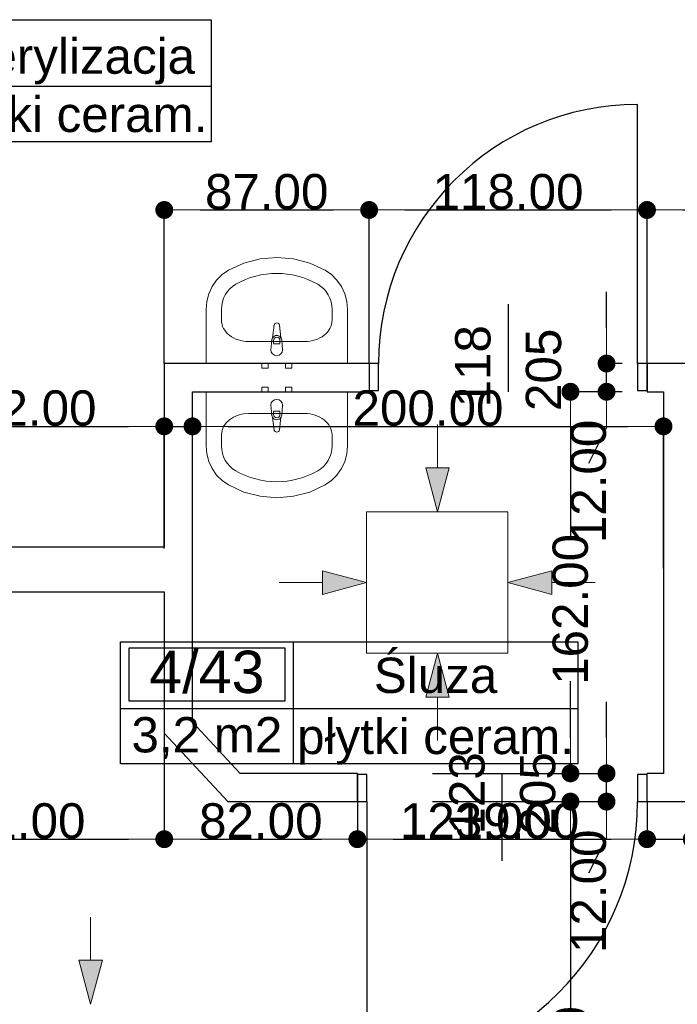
# Model space of a CAD drawing. Header units: millimetres. Extents: x -175445 to -20415, y -559200 to 231527.
# Tile 90 of 256: x -116432 to -113639, y -177681 to -173501. Entities that reach past the tile are written whole.
import ezdxf
from ezdxf.enums import TextEntityAlignment as Align

# ---------------------------------------------------------------- set-up
doc = ezdxf.new("R2010")
doc.units = ezdxf.units.MM
doc.header["$MEASUREMENT"] = 0
for name, color, linetype in [('Drzwi', 7, 'Continuous'), ('Linia', 7, 'Continuous'), ('Obiekt', 7, 'Continuous'), ('Strefa', 7, 'Continuous'), ('Wymiary', 63, 'Continuous'), ('Ściana', 7, 'Continuous')]:
    doc.layers.add(name, color=color, linetype=linetype)
doc.styles.add('Arial', font='txt')
doc.dimstyles.new('GENERATED_STYLE__1', dxfattribs={"dimtxt": 150, "dimasz": 152, "dimexe": 0.18, "dimexo": 0, "dimgap": 0.09, "dimtad": 1, "dimtih": 1, "dimtoh": 1, "dimlfac": 0.1, "dimzin": 0, "dimdsep": 46, "dimtxsty": 'Arial', "dimblk": 'ARROWHEAD_11', "dimblk1": 'ARROWHEAD_11', "dimblk2": 'ARROWHEAD_11', "dimcen": 0.09, "dimclrd": 114, "dimclre": 114, "dimclrt": 114, "dimazin": 0, "dimtfac": 1, "dimtdec": 4, "dimtmove": 0, "dimatfit": 3, "dimfxl": 1, "dimtolj": 1, "dimtzin": 0, "dimarcsym": 0})
doc.dimstyles.new('GENERATED_STYLE__2', dxfattribs={"dimtxt": 150, "dimasz": 152, "dimexe": 0.18, "dimexo": 0, "dimgap": 0.09, "dimtad": 1, "dimlfac": 0.1, "dimzin": 0, "dimdsep": 46, "dimtxsty": 'Arial', "dimblk": 'ARROWHEAD_11', "dimblk1": 'ARROWHEAD_11', "dimblk2": 'ARROWHEAD_11', "dimcen": 0.09, "dimclrd": 114, "dimclre": 114, "dimclrt": 114, "dimazin": 0, "dimtfac": 1, "dimtdec": 4, "dimtmove": 0, "dimatfit": 3, "dimfxl": 1, "dimtolj": 1, "dimtzin": 0, "dimarcsym": 0})

# ---------------------------------------------------------------- blocks, each defined once
blk = doc.blocks.new('Sterylizacja_4_41_41', base_point=(-116826.9, 21586.1))
at = {"layer": 'Strefa'}
for p, q in [((-117605.9, 21869), (-115618.7, 21869)), ((-117605.9, 21350.4), (-117605.9, 21869)), ((-116826.9, 21869), (-116826.9, 21350.4)), ((-115618.7, 21869), (-115618.7, 21350.4)), ((-117567, 21843.1), (-116865.8, 21843.1)), ((-117567, 21616.8), (-117567, 21843.1)), ((-116865.8, 21843.1), (-116865.8, 21616.8)), ((-116865.8, 21616.8), (-117567, 21616.8)), ((-117605.9, 21586.1), (-115618.7, 21586.1)), ((-115618.7, 21350.4), (-117605.9, 21350.4))]:
    blk.add_line(p, q, dxfattribs=at)
at = {"layer": 'Strefa', "style": 'Arial'}
for tag, height, p in [('ROOM_NUMBER', 180, (-117216.4, 21741.1)), ('ROOM_NAME', 150, (-116222.8, 21714.5)), ('ROOM_CALC_AREA', 150, (-117216.4, 21474.1)), ('floor_f', 150, (-116222.8, 21467))]:
    blk.add_attdef(tag, text='', height=height, dxfattribs=at).set_placement(p, align=Align.MIDDLE_CENTER)
blk = doc.blocks.new('Śluza_4_43_43', base_point=(-115270, 18945.3))
at = {"layer": 'Strefa'}
for p, q in [((-116004, 19228.1), (-114061.8, 19228.1)), ((-116004, 18709.6), (-116004, 19228.1)), ((-115967.3, 19202.2), (-115306.7, 19202.2)), ((-115967.3, 18975.9), (-115967.3, 19202.2)), ((-115306.7, 19202.2), (-115306.7, 18975.9)), ((-115270, 19228.1), (-115270, 18709.6)), ((-114061.8, 19228.1), (-114061.8, 18709.6)), ((-116004, 18945.3), (-114061.8, 18945.3)), ((-115306.7, 18975.9), (-115967.3, 18975.9)), ((-114061.8, 18709.6), (-116004, 18709.6))]:
    blk.add_line(p, q, dxfattribs=at)
at = {"layer": 'Strefa', "style": 'Arial'}
for tag, height, p in [('ROOM_NUMBER', 180, (-115637, 19100.2)), ('ROOM_NAME', 150, (-114665.9, 19085.6)), ('ROOM_CALC_AREA', 150, (-115637, 18833.2)), ('floor_f', 150, (-114665.9, 18826.2))]:
    blk.add_attdef(tag, text='', height=height, dxfattribs=at).set_placement(p, align=Align.MIDDLE_CENTER)
blk = doc.blocks.new('ARROWHEAD_11')
at = {"color": 0, "linetype": 'Continuous', "lineweight": 0}
blk.add_line((0, 0), (-1, 0), dxfattribs=at)
at = {"color": 0, "linetype": 'Continuous', "lineweight": 0, "const_width": 0.25, "flags": 128}
blk.add_lwpolyline([(-0.125, 0, 1), (0.125, 0, 1)], format="xyb", close=True, dxfattribs=at)
blk = doc.blocks.new('*D1527')
at = {"layer": 'Defpoints', "color": 0}
for p in [(-117128, -175930.6), (-115818, -175930.6), (-115818, -176980.2)]:
    blk.add_point(p, dxfattribs=at)
at = {"layer": 'Wymiary', "color": 114, "lineweight": -2}
for p, q in [((-117128, -175930.6), (-117128, -176980.4)), ((-115818, -175930.6), (-115818, -176980.4)), ((-116976, -176980.2), (-115970, -176980.2))]:
    blk.add_line(p, q, dxfattribs=at)
at = {"layer": 'Wymiary', "color": 114, "lineweight": -2, "xscale": 152, "yscale": 152, "zscale": 152, "rotation": 180}
blk.add_blockref('ARROWHEAD_11', (-117128, -176980.2), dxfattribs=at)
at = {"layer": 'Wymiary', "color": 114, "lineweight": -2, "xscale": 152, "yscale": 152, "zscale": 152}
blk.add_blockref('ARROWHEAD_11', (-115818, -176980.2), dxfattribs=at)
at = {"layer": 'Wymiary', "color": 114, "lineweight": 13, "insert": (-116473, -176903.5), "char_height": 150, "attachment_point": 5, "style": 'Arial'}
blk.add_mtext('\\A1;131.00', dxfattribs=at)
blk = doc.blocks.new('*D1528')
at = {"layer": 'Defpoints', "color": 0}
for p in [(-115818, -175930.6), (-114998, -176820.6), (-114998, -176980.2)]:
    blk.add_point(p, dxfattribs=at)
at = {"layer": 'Wymiary', "color": 114, "lineweight": -2}
for p, q in [((-115818, -175930.6), (-115818, -176980.4)), ((-114998, -176820.6), (-114998, -176980.4)), ((-115666, -176980.2), (-115150, -176980.2))]:
    blk.add_line(p, q, dxfattribs=at)
at = {"layer": 'Wymiary', "color": 114, "lineweight": -2, "xscale": 152, "yscale": 152, "zscale": 152, "rotation": 180}
blk.add_blockref('ARROWHEAD_11', (-115818, -176980.2), dxfattribs=at)
at = {"layer": 'Wymiary', "color": 114, "lineweight": -2, "xscale": 152, "yscale": 152, "zscale": 152}
blk.add_blockref('ARROWHEAD_11', (-114998, -176980.2), dxfattribs=at)
at = {"layer": 'Wymiary', "color": 114, "lineweight": 13, "insert": (-115408, -176903.6), "char_height": 150, "attachment_point": 5, "style": 'Arial'}
blk.add_mtext('\\A1;82.00', dxfattribs=at)
blk = doc.blocks.new('*D1529')
at = {"layer": 'Defpoints', "color": 0}
for p in [(-114998, -176820.6), (-113768, -176820.6), (-113768, -176980.2)]:
    blk.add_point(p, dxfattribs=at)
at = {"layer": 'Wymiary', "color": 114, "lineweight": -2}
for p, q in [((-114998, -176820.6), (-114998, -176980.4)), ((-113768, -176820.6), (-113768, -176980.4)), ((-114846, -176980.2), (-113920, -176980.2))]:
    blk.add_line(p, q, dxfattribs=at)
at = {"layer": 'Wymiary', "color": 114, "lineweight": -2, "xscale": 152, "yscale": 152, "zscale": 152, "rotation": 180}
blk.add_blockref('ARROWHEAD_11', (-114998, -176980.2), dxfattribs=at)
at = {"layer": 'Wymiary', "color": 114, "lineweight": -2, "xscale": 152, "yscale": 152, "zscale": 152}
blk.add_blockref('ARROWHEAD_11', (-113768, -176980.2), dxfattribs=at)
at = {"layer": 'Wymiary', "color": 114, "lineweight": 13, "insert": (-114496.8, -176903.5), "char_height": 150, "attachment_point": 5, "style": 'Arial'}
blk.add_mtext('\\A1;123.00', dxfattribs=at)
blk = doc.blocks.new('*D1530')
at = {"layer": 'Defpoints', "color": 0}
for p in [(-113578, -176680.6), (-113768, -176820.6), (-113578, -176980.2)]:
    blk.add_point(p, dxfattribs=at)
at = {"layer": 'Wymiary', "color": 114, "lineweight": -2}
for p, q in [((-113578, -176680.6), (-113578, -176980.4)), ((-113768, -176820.6), (-113768, -176980.4)), ((-114563.7, -176980.2), (-114072, -176980.2)), ((-114072, -176980.2), (-113920, -176980.2)), ((-113768, -176980.2), (-113578, -176980.2)), ((-113426, -176980.2), (-113274, -176980.2))]:
    blk.add_line(p, q, dxfattribs=at)
at = {"layer": 'Wymiary', "color": 114, "lineweight": -2, "xscale": 152, "yscale": 152, "zscale": 152}
blk.add_blockref('ARROWHEAD_11', (-113768, -176980.2), dxfattribs=at)
at = {"layer": 'Wymiary', "color": 114, "lineweight": -2, "xscale": 152, "yscale": 152, "zscale": 152, "rotation": 180}
blk.add_blockref('ARROWHEAD_11', (-113578, -176980.2), dxfattribs=at)
at = {"layer": 'Wymiary', "color": 114, "lineweight": 13, "insert": (-114317.9, -176903.6), "char_height": 150, "attachment_point": 5, "style": 'Arial'}
blk.add_mtext('\\A1;19.00', dxfattribs=at)
blk = doc.blocks.new('*D1535')
at = {"layer": 'Defpoints', "color": 0}
for p in [(-114948, -174308.8), (-115818, -174960.6), (-114948, -174960.6)]:
    blk.add_point(p, dxfattribs=at)
at = {"layer": 'Wymiary', "color": 114, "lineweight": -2}
for p, q in [((-115818, -174960.6), (-115818, -174308.7)), ((-115666, -174308.8), (-115100, -174308.8)), ((-114948, -174960.6), (-114948, -174308.7))]:
    blk.add_line(p, q, dxfattribs=at)
at = {"layer": 'Wymiary', "color": 114, "lineweight": -2, "xscale": 152, "yscale": 152, "zscale": 152, "rotation": 180}
blk.add_blockref('ARROWHEAD_11', (-115818, -174308.8), dxfattribs=at)
at = {"layer": 'Wymiary', "color": 114, "lineweight": -2, "xscale": 152, "yscale": 152, "zscale": 152}
blk.add_blockref('ARROWHEAD_11', (-114948, -174308.8), dxfattribs=at)
at = {"layer": 'Wymiary', "color": 114, "lineweight": 13, "insert": (-115383, -174232.2), "char_height": 150, "attachment_point": 5, "style": 'Arial'}
blk.add_mtext('\\A1;87.00', dxfattribs=at)
blk = doc.blocks.new('*D1536')
at = {"layer": 'Defpoints', "color": 0}
for p in [(-113768, -174308.8), (-114948, -174960.6), (-113768, -174960.6)]:
    blk.add_point(p, dxfattribs=at)
at = {"layer": 'Wymiary', "color": 114, "lineweight": -2}
for p, q in [((-114948, -174960.6), (-114948, -174308.7)), ((-114796, -174308.8), (-113920, -174308.8)), ((-113768, -174960.6), (-113768, -174308.7))]:
    blk.add_line(p, q, dxfattribs=at)
at = {"layer": 'Wymiary', "color": 114, "lineweight": -2, "xscale": 152, "yscale": 152, "zscale": 152, "rotation": 180}
blk.add_blockref('ARROWHEAD_11', (-114948, -174308.8), dxfattribs=at)
at = {"layer": 'Wymiary', "color": 114, "lineweight": -2, "xscale": 152, "yscale": 152, "zscale": 152}
blk.add_blockref('ARROWHEAD_11', (-113768, -174308.8), dxfattribs=at)
at = {"layer": 'Wymiary', "color": 114, "lineweight": 13, "insert": (-114358, -174232.2), "char_height": 150, "attachment_point": 5, "style": 'Arial'}
blk.add_mtext('\\A1;118.00', dxfattribs=at)
blk = doc.blocks.new('*D1537')
at = {"layer": 'Defpoints', "color": 0}
for p in [(-111928, -174308.8), (-113768, -174960.6), (-111928, -174960.6)]:
    blk.add_point(p, dxfattribs=at)
at = {"layer": 'Wymiary', "color": 114, "lineweight": -2}
for p, q in [((-113768, -174960.6), (-113768, -174308.7)), ((-113616, -174308.8), (-112080, -174308.8)), ((-111928, -174960.6), (-111928, -174308.7))]:
    blk.add_line(p, q, dxfattribs=at)
at = {"layer": 'Wymiary', "color": 114, "lineweight": -2, "xscale": 152, "yscale": 152, "zscale": 152, "rotation": 180}
blk.add_blockref('ARROWHEAD_11', (-113768, -174308.8), dxfattribs=at)
at = {"layer": 'Wymiary', "color": 114, "lineweight": -2, "xscale": 152, "yscale": 152, "zscale": 152}
blk.add_blockref('ARROWHEAD_11', (-111928, -174308.8), dxfattribs=at)
at = {"layer": 'Wymiary', "color": 114, "lineweight": 13, "insert": (-112848, -174232.2), "char_height": 150, "attachment_point": 5, "style": 'Arial'}
blk.add_mtext('\\A1;184.00', dxfattribs=at)
blk = doc.blocks.new('*D1539')
at = {"layer": 'Defpoints', "color": 0}
for p in [(-118188, -174860.6), (-115818, -175227.4), (-115818, -175745.6)]:
    blk.add_point(p, dxfattribs=at)
at = {"layer": 'Wymiary', "color": 114, "lineweight": -2}
for p, q in [((-118188, -174860.6), (-118188, -175227.6)), ((-118036, -175227.4), (-115970, -175227.4)), ((-115818, -175745.6), (-115818, -175227.2))]:
    blk.add_line(p, q, dxfattribs=at)
at = {"layer": 'Wymiary', "color": 114, "lineweight": -2, "xscale": 152, "yscale": 152, "zscale": 152, "rotation": 180}
blk.add_blockref('ARROWHEAD_11', (-118188, -175227.4), dxfattribs=at)
at = {"layer": 'Wymiary', "color": 114, "lineweight": -2, "xscale": 152, "yscale": 152, "zscale": 152}
blk.add_blockref('ARROWHEAD_11', (-115818, -175227.4), dxfattribs=at)
at = {"layer": 'Wymiary', "color": 114, "lineweight": 13, "insert": (-117116.8, -175150.7), "char_height": 150, "attachment_point": 5, "style": 'Arial'}
blk.add_mtext('\\A1;237.00', dxfattribs=at)
blk = doc.blocks.new('*D1540')
at = {"layer": 'Defpoints', "color": 0}
for p in [(-115698, -175227.4), (-115818, -175745.6), (-115698, -175745.6)]:
    blk.add_point(p, dxfattribs=at)
at = {"layer": 'Wymiary', "color": 114, "lineweight": -2}
for p, q in [((-116613.7, -175227.4), (-116122, -175227.4)), ((-116122, -175227.4), (-115970, -175227.4)), ((-115818, -175745.6), (-115818, -175227.2)), ((-115818, -175227.4), (-115698, -175227.4)), ((-115698, -175745.6), (-115698, -175227.2)), ((-115546, -175227.4), (-115394, -175227.4))]:
    blk.add_line(p, q, dxfattribs=at)
at = {"layer": 'Wymiary', "color": 114, "lineweight": -2, "xscale": 152, "yscale": 152, "zscale": 152}
blk.add_blockref('ARROWHEAD_11', (-115818, -175227.4), dxfattribs=at)
at = {"layer": 'Wymiary', "color": 114, "lineweight": -2, "xscale": 152, "yscale": 152, "zscale": 152, "rotation": 180}
blk.add_blockref('ARROWHEAD_11', (-115698, -175227.4), dxfattribs=at)
at = {"layer": 'Wymiary', "color": 114, "lineweight": 13, "insert": (-116367.9, -175150.7), "char_height": 150, "attachment_point": 5, "style": 'Arial'}
blk.add_mtext('\\A1;12.00', dxfattribs=at)
blk = doc.blocks.new('*D1541')
at = {"layer": 'Defpoints', "color": 0}
for p in [(-113698, -175227.4), (-115698, -175745.6), (-113698, -175830.6)]:
    blk.add_point(p, dxfattribs=at)
at = {"layer": 'Wymiary', "color": 114, "lineweight": -2}
for p, q in [((-115698, -175745.6), (-115698, -175227.2)), ((-115546, -175227.4), (-113850, -175227.4)), ((-113698, -175830.6), (-113698, -175227.2))]:
    blk.add_line(p, q, dxfattribs=at)
at = {"layer": 'Wymiary', "color": 114, "lineweight": -2, "xscale": 152, "yscale": 152, "zscale": 152, "rotation": 180}
blk.add_blockref('ARROWHEAD_11', (-115698, -175227.4), dxfattribs=at)
at = {"layer": 'Wymiary', "color": 114, "lineweight": -2, "xscale": 152, "yscale": 152, "zscale": 152}
blk.add_blockref('ARROWHEAD_11', (-113698, -175227.4), dxfattribs=at)
at = {"layer": 'Wymiary', "color": 114, "lineweight": 13, "insert": (-114698, -175150.7), "char_height": 150, "attachment_point": 5, "style": 'Arial'}
blk.add_mtext('\\A1;200.00', dxfattribs=at)
blk = doc.blocks.new('*D1678')
at = {"layer": 'Defpoints', "color": 0}
for p in [(-114678.9, -176820.6), (-114093.1, -176820.6), (-115268, -178970.6)]:
    blk.add_point(p, dxfattribs=at)
at = {"layer": 'Wymiary', "color": 114, "lineweight": -2}
for p, q in [((-114678.9, -176820.6), (-114092.9, -176820.6)), ((-114093.1, -176972.6), (-114093.1, -177697)), ((-114093.1, -178818.6), (-114093.1, -178321.9)), ((-115268, -178970.6), (-114092.9, -178970.6))]:
    blk.add_line(p, q, dxfattribs=at)
at = {"layer": 'Wymiary', "color": 114, "lineweight": -2, "xscale": 152, "yscale": 152, "zscale": 152}
for p, rotation in [((-114093.1, -176820.6), 90), ((-114093.1, -178970.6), 270)]:
    blk.add_blockref('ARROWHEAD_11', p, dxfattribs=dict(at, rotation=rotation))
at = {"layer": 'Wymiary', "color": 114, "lineweight": 13, "insert": (-114093.1, -178009.5), "char_height": 150, "attachment_point": 5, "rotation": 90, "style": 'Arial'}
blk.add_mtext('\\A1;215.00', dxfattribs=at)
blk = doc.blocks.new('*D1679')
at = {"layer": 'Defpoints', "color": 0}
for p in [(-114678.9, -176700.6), (-113939.8, -176700.6), (-114678.9, -176820.6)]:
    blk.add_point(p, dxfattribs=at)
at = {"layer": 'Wymiary', "color": 114, "lineweight": -2}
for p, q in [((-113939.8, -176548.6), (-113939.8, -176396.6)), ((-114678.9, -176700.6), (-113939.6, -176700.6)), ((-113939.8, -176820.6), (-113939.8, -176700.6)), ((-114678.9, -176820.6), (-113939.6, -176820.6)), ((-113939.8, -176972.6), (-114016.4, -177124.6))]:
    blk.add_line(p, q, dxfattribs=at)
at = {"layer": 'Wymiary', "color": 114, "lineweight": -2, "xscale": 152, "yscale": 152, "zscale": 152}
for p, rotation in [((-113939.8, -176700.6), 270), ((-113939.8, -176820.6), 90)]:
    blk.add_blockref('ARROWHEAD_11', p, dxfattribs=dict(at, rotation=rotation))
at = {"layer": 'Wymiary', "color": 114, "lineweight": 13, "insert": (-114016.4, -177201.3), "char_height": 150, "attachment_point": 5, "rotation": 90, "style": 'Arial'}
blk.add_mtext('\\A1;12.00', dxfattribs=at)
blk = doc.blocks.new('*D1680')
at = {"layer": 'Defpoints', "color": 0}
for p in [(-114093.1, -175080.6), (-113873, -175080.6), (-114678.9, -176700.6)]:
    blk.add_point(p, dxfattribs=at)
at = {"layer": 'Wymiary', "color": 114, "lineweight": -2}
for p, q in [((-113873, -175080.6), (-114093.3, -175080.6)), ((-114093.1, -175232.6), (-114093.1, -175700.3)), ((-114093.1, -176548.6), (-114093.1, -176308.6)), ((-114678.9, -176700.6), (-114092.9, -176700.6))]:
    blk.add_line(p, q, dxfattribs=at)
at = {"layer": 'Wymiary', "color": 114, "lineweight": -2, "xscale": 152, "yscale": 152, "zscale": 152}
for p, rotation in [((-114093.1, -175080.6), 90), ((-114093.1, -176700.6), 270)]:
    blk.add_blockref('ARROWHEAD_11', p, dxfattribs=dict(at, rotation=rotation))
at = {"layer": 'Wymiary', "color": 114, "lineweight": 13, "insert": (-114093.1, -176004.5), "char_height": 150, "attachment_point": 5, "rotation": 90, "style": 'Arial'}
blk.add_mtext('\\A1;162.00', dxfattribs=at)
blk = doc.blocks.new('*D1681')
at = {"layer": 'Defpoints', "color": 0}
for p in [(-113939.8, -174960.6), (-113873, -174960.6), (-113873, -175080.6)]:
    blk.add_point(p, dxfattribs=at)
at = {"layer": 'Wymiary', "color": 114, "lineweight": -2}
for p, q in [((-113939.8, -174808.6), (-113939.8, -174656.6)), ((-113873, -174960.6), (-113940, -174960.6)), ((-113939.8, -175080.6), (-113939.8, -174960.6)), ((-113873, -175080.6), (-113940, -175080.6)), ((-113939.8, -175232.6), (-114016.4, -175384.6))]:
    blk.add_line(p, q, dxfattribs=at)
at = {"layer": 'Wymiary', "color": 114, "lineweight": -2, "xscale": 152, "yscale": 152, "zscale": 152}
for p, rotation in [((-113939.8, -174960.6), 270), ((-113939.8, -175080.6), 90)]:
    blk.add_blockref('ARROWHEAD_11', p, dxfattribs=dict(at, rotation=rotation))
at = {"layer": 'Wymiary', "color": 114, "lineweight": 13, "insert": (-114016.4, -175461.3), "char_height": 150, "attachment_point": 5, "rotation": 90, "style": 'Arial'}
blk.add_mtext('\\A1;12.00', dxfattribs=at)
blk = doc.blocks.new('*D1735')
at = {"layer": 'Defpoints', "color": 0}
for p in [(-67558, -174460.7), (-67558, -180112.2), (-140258, -180730.6)]:
    blk.add_point(p, dxfattribs=at)
at = {"layer": 'Wymiary', "color": 114, "lineweight": -2}
for p, q in [((-67558, -174460.7), (-67558, -180112.4)), ((-140258, -180730.6), (-140258, -180112)), ((-140106, -180112.2), (-67710, -180112.2))]:
    blk.add_line(p, q, dxfattribs=at)
at = {"layer": 'Wymiary', "color": 114, "lineweight": -2, "xscale": 152, "yscale": 152, "zscale": 152, "rotation": 180}
blk.add_blockref('ARROWHEAD_11', (-140258, -180112.2), dxfattribs=at)
at = {"layer": 'Wymiary', "color": 114, "lineweight": -2, "xscale": 152, "yscale": 152, "zscale": 152}
blk.add_blockref('ARROWHEAD_11', (-67558, -180112.2), dxfattribs=at)
at = {"layer": 'Wymiary', "color": 114, "lineweight": 13, "insert": (-103908, -180035.5), "char_height": 150, "attachment_point": 5, "style": 'Arial'}
blk.add_mtext('\\A1;7270.01', dxfattribs=at)

msp = doc.modelspace()

# ---------------------------------------------------------------- hatches: boundary and pattern name
at = {"layer": 'Linia', "linetype": 'Continuous', "lineweight": 13}
for points in [[(-114658.1, -175590.636), (-114607.851, -175404.1), (-114707.851, -175403.967)], [(-114959.301, -175890.636), (-115145.903, -175840.636), (-115145.903, -175940.636)], [(-114358.501, -175890.636), (-114171.898, -175940.636), (-114171.898, -175840.636)], [(-114658.1, -176190.635), (-114707.851, -176377.305), (-114607.851, -176377.171)], [(-116131.112, -177680.945), (-116080.863, -177494.409), (-116180.863, -177494.276)]]:
    msp.add_hatch(color=256, dxfattribs=at).paths.add_polyline_path(points)

# ---------------------------------------------------------------- linework, layer by layer
at = {"layer": 'Drzwi'}
for p, q in [((-113808.019, -174960.636), (-113808.019, -173860.636)), ((-114908.019, -174960.636), (-114948.019, -174960.636)), ((-114948.019, -174960.636), (-114948.019, -175075.636)), ((-114948.019, -174960.636), (-114948.019, -175075.636)), ((-114908.019, -175075.636), (-114908.019, -174960.636)), ((-113768.019, -174960.636), (-113808.019, -174960.636)), ((-113808.019, -174960.636), (-113808.019, -175075.636)), ((-113768.019, -175075.636), (-113768.019, -174960.636)), ((-113768.019, -174960.636), (-113768.019, -175075.636)), ((-114948.019, -175075.636), (-114908.019, -175075.636)), ((-113808.019, -175075.636), (-113768.019, -175075.636)), ((-114958.019, -176705.636), (-114998.019, -176705.636)), ((-114998.019, -176705.636), (-114998.019, -176820.636)), ((-114998.019, -176820.636), (-114998.019, -176705.636)), ((-114958.019, -176820.636), (-114958.019, -176705.636)), ((-113768.019, -176705.636), (-113808.019, -176705.636)), ((-113808.019, -176705.636), (-113808.019, -176820.636)), ((-113768.019, -176820.636), (-113768.019, -176705.636)), ((-113768.019, -176820.636), (-113768.019, -176705.636)), ((-114998.019, -176820.636), (-114958.019, -176820.636)), ((-114958.019, -176820.636), (-114958.019, -177970.636)), ((-113808.019, -176820.636), (-113768.019, -176820.636))]:
    msp.add_line(p, q, dxfattribs=at)
for centre, radius, start, end in [((-113808.019, -174960.636), 1100, 90, 180), ((-114958.019, -176820.636), 1150, 270, 0)]:
    msp.add_arc(centre, radius, start, end, dxfattribs=at)
at = {"layer": 'Linia', "lineweight": 13}
for p, q in [((-114657.606, -175220.261), (-114657.851, -175404.034)), ((-114658.1, -175590.636), (-114707.851, -175403.967)), ((-114707.851, -175403.967), (-114607.851, -175404.1)), ((-114658.1, -175590.636), (-114607.851, -175404.1)), ((-114358.501, -175591.036), (-114958.501, -175591.036)), ((-114958.501, -175591.036), (-114958.501, -176190.236)), ((-114358.501, -176190.236), (-114358.501, -175591.036)), ((-114959.301, -175890.636), (-115145.903, -175840.636)), ((-115145.903, -175940.636), (-115145.903, -175840.636)), ((-114358.501, -175890.636), (-114171.898, -175840.636)), ((-114171.898, -175840.636), (-114171.898, -175940.636)), ((-115329.676, -175890.636), (-115145.903, -175890.636)), ((-114959.301, -175890.636), (-115145.903, -175940.636)), ((-114358.501, -175890.636), (-114171.898, -175940.636)), ((-113988.126, -175890.636), (-114171.898, -175890.636)), ((-114958.501, -176191.036), (-114358.501, -176191.036)), ((-114658.1, -176190.635), (-114707.851, -176377.305)), ((-114658.1, -176190.635), (-114607.851, -176377.171)), ((-114607.851, -176377.171), (-114707.851, -176377.305)), ((-114657.606, -176561.01), (-114657.851, -176377.238)), ((-116130.618, -177310.57), (-116130.863, -177494.342)), ((-116131.112, -177680.945), (-116180.863, -177494.276)), ((-116180.863, -177494.276), (-116080.863, -177494.409)), ((-116131.112, -177680.945), (-116080.863, -177494.409))]:
    msp.add_line(p, q, dxfattribs=at)
at = {"layer": 'Obiekt', "lineweight": 5}
for p, q in [((-115411.245, -174516.038), (-115480.266, -174534.337)), ((-115340.283, -174509.883), (-115411.245, -174516.038)), ((-115269.322, -174516.038), (-115340.283, -174509.883)), ((-115200.301, -174534.337), (-115269.322, -174516.038)), ((-115545.457, -174564.278), (-115572.436, -174583.009)), ((-115480.266, -174534.337), (-115545.457, -174564.278)), ((-115135.11, -174564.278), (-115200.301, -174534.337)), ((-115108.131, -174583.009), (-115135.11, -174564.278)), ((-115572.436, -174583.009), (-115595.793, -174606.462)), ((-115084.774, -174606.462), (-115108.131, -174583.009)), ((-115614.782, -174633.889), (-115628.797, -174664.412)), ((-115595.793, -174606.462), (-115614.782, -174633.889)), ((-115065.785, -174633.889), (-115084.774, -174606.462)), ((-115051.77, -174664.412), (-115065.785, -174633.889)), ((-115628.797, -174664.412), (-115637.389, -174697.056)), ((-115043.178, -174697.056), (-115051.77, -174664.412)), ((-115637.389, -174697.056), (-115640.283, -174730.778)), ((-115640.283, -174730.778), (-115640.283, -174959.869)), ((-115575.066, -174776.597), (-115575.066, -174730.778)), ((-115105.501, -174776.597), (-115105.501, -174730.778)), ((-115040.283, -174730.778), (-115043.178, -174697.056)), ((-115040.283, -174959.869), (-115040.283, -174730.778)), ((-115351.383, -174798.151), (-115358.013, -174851.085)), ((-115322.554, -174851.085), (-115329.183, -174798.151)), ((-115459.11, -174867.551), (-115221.457, -174867.551)), ((-115361.283, -174860.598), (-115365.283, -174902.551)), ((-115353.883, -174877.641), (-115353.883, -174862.77)), ((-115326.683, -174877.641), (-115353.883, -174877.641)), ((-115326.683, -174862.77), (-115326.683, -174877.641)), ((-115315.283, -174902.551), (-115319.283, -174860.598)), ((-115640.283, -174959.869), (-115040.283, -174959.869)), ((-115376.783, -174959.869), (-115403.783, -174959.869)), ((-115403.783, -174959.869), (-115403.783, -174979.869)), ((-115403.783, -174979.869), (-115376.783, -174979.869)), ((-115376.783, -174979.869), (-115376.783, -174959.869)), ((-115276.783, -174959.869), (-115303.783, -174959.869)), ((-115303.783, -174959.869), (-115303.783, -174979.869)), ((-115303.783, -174979.869), (-115276.783, -174979.869)), ((-115276.783, -174979.869), (-115276.783, -174959.869)), ((-115403.783, -175060.636), (-115376.783, -175060.636)), ((-115403.783, -175080.636), (-115403.783, -175060.636)), ((-115376.783, -175060.636), (-115376.783, -175080.636)), ((-115303.783, -175060.636), (-115276.783, -175060.636)), ((-115303.783, -175080.636), (-115303.783, -175060.636)), ((-115276.783, -175060.636), (-115276.783, -175080.636)), ((-115640.283, -175080.636), (-115040.283, -175080.636)), ((-115640.283, -175309.727), (-115640.283, -175080.636)), ((-115376.783, -175080.636), (-115403.783, -175080.636)), ((-115276.783, -175080.636), (-115303.783, -175080.636)), ((-115040.283, -175080.636), (-115040.283, -175309.727)), ((-115361.283, -175179.907), (-115365.283, -175137.954)), ((-115315.283, -175137.954), (-115319.283, -175179.907)), ((-115459.11, -175172.954), (-115221.457, -175172.954)), ((-115351.383, -175242.354), (-115358.013, -175189.42)), ((-115353.883, -175162.864), (-115353.883, -175177.735)), ((-115326.683, -175162.864), (-115353.883, -175162.864)), ((-115322.554, -175189.42), (-115329.183, -175242.354)), ((-115326.683, -175177.735), (-115326.683, -175162.864)), ((-115575.066, -175263.908), (-115575.066, -175309.727)), ((-115105.501, -175263.908), (-115105.501, -175309.727)), ((-115637.389, -175343.449), (-115640.283, -175309.727)), ((-115040.283, -175309.727), (-115043.178, -175343.449)), ((-115628.797, -175376.093), (-115637.389, -175343.449)), ((-115043.178, -175343.449), (-115051.77, -175376.093)), ((-115614.782, -175406.616), (-115628.797, -175376.093)), ((-115051.77, -175376.093), (-115065.785, -175406.616)), ((-115595.793, -175434.043), (-115614.782, -175406.616)), ((-115572.436, -175457.496), (-115595.793, -175434.043)), ((-115084.774, -175434.043), (-115108.131, -175457.496)), ((-115065.785, -175406.616), (-115084.774, -175434.043)), ((-115545.457, -175476.227), (-115572.436, -175457.496)), ((-115480.266, -175506.168), (-115545.457, -175476.227)), ((-115135.11, -175476.227), (-115200.301, -175506.168)), ((-115108.131, -175457.496), (-115135.11, -175476.227)), ((-115411.245, -175524.467), (-115480.266, -175506.168)), ((-115340.283, -175530.622), (-115411.245, -175524.467)), ((-115269.322, -175524.467), (-115340.283, -175530.622)), ((-115200.301, -175506.168), (-115269.322, -175524.467))]:
    msp.add_line(p, q, dxfattribs=at)
at = {"layer": 'Obiekt'}
for p, q in [((-114358.019, -174709.258), (-114358.019, -175080.636)), ((-114383.019, -177072.014), (-114383.019, -176700.636))]:
    msp.add_line(p, q, dxfattribs=at)
at = {"layer": 'Obiekt', "lineweight": 5}
for centre, radius, start, end in [((-115340.283, -174799.541), 11.187, 7.138925, 172.861075), ((-115340.283, -174862.498), 21.086, 147.228975, 174.830393), ((-115340.283, -174862.498), 21.086, 32.771025, 147.228975), ((-115340.283, -174862.77), 13.6, 0, 180), ((-115340.283, -174862.498), 21.086, 5.169607, 32.771025), ((-115340.283, -174902.551), 25, 180, 0), ((-115340.283, -175137.954), 25, 0, 180), ((-115340.283, -175178.007), 21.086, 185.169607, 212.771025), ((-115340.283, -175178.007), 21.086, 212.771025, 327.228975), ((-115340.283, -175177.735), 13.6, 180, 0), ((-115340.283, -175178.007), 21.086, 327.228975, 354.830393), ((-115340.283, -175240.964), 11.187, 187.138925, 352.861075)]:
    msp.add_arc(centre, radius, start, end, dxfattribs=at)
for centre, major_axis, ratio, start_param, end_param in [((-115340.283, -174959.869), (0, 381.818), 0.95652174, 5.78621047, 6.78016015), ((-115459.136, -174730.778), (0, 121.2), 0.95652174, 0.49697483, 1.57079633), ((-115221.431, -174730.778), (0, 121.2), 0.95652174, 4.71238898, 5.78621048), ((-115458.979, -174776.597), (116.066, 0), 0.78364566, 3.14159265, 4.71238898), ((-115221.588, -174776.597), (116.066, 0), 0.78364566, 4.71238898, 6.28318531), ((-115458.979, -175263.908), (116.066, 0), 0.78364566, 1.57079633, 3.14159265), ((-115221.588, -175263.908), (116.066, 0), 0.78364566, 0, 1.57079633), ((-115459.136, -175309.727), (0, 121.2), 0.95652174, 1.57079633, 2.64461782), ((-115221.431, -175309.727), (0, 121.2), 0.95652174, 3.63856748, 4.71238898), ((-115340.283, -175080.636), (0, 381.818), 0.95652174, 2.64461781, 3.63856749)]:
    msp.add_ellipse(centre, major_axis=major_axis, ratio=ratio, start_param=start_param, end_param=end_param, dxfattribs=at)
for p in [(-115351.383, -174798.151), (-115322.554, -174851.085), (-115361.283, -174860.598), (-115315.283, -174902.551), (-115315.283, -175137.954), (-115361.283, -175179.907), (-115322.554, -175189.42), (-115351.383, -175242.354)]:
    msp.add_point(p, dxfattribs=at)
at = {"layer": 'Ściana'}
for p, q in [((-114948.019, -174960.636), (-114948.019, -175075.636)), ((-113768.019, -174960.636), (-113768.019, -175075.636)), ((-114948.019, -175075.636), (-114948.019, -175080.636)), ((-113768.019, -175075.636), (-113768.019, -175080.636)), ((-114998.019, -176705.636), (-114998.019, -176700.636)), ((-114998.019, -176820.636), (-114998.019, -176705.636)), ((-113768.019, -176705.636), (-113768.019, -176700.636)), ((-113768.019, -176820.636), (-113768.019, -176705.636))]:
    msp.add_line(p, q, dxfattribs=at)
at = {"layer": 'Ściana', "flags": 128}
for points in [[(-115698.019, -174960.636), (-115818.019, -174960.636)], [(-115818.019, -174960.636), (-115818.019, -175740.636)], [(-114948.019, -174960.636), (-115698.019, -174960.636)], [(-113698.019, -174960.636), (-113768.019, -174960.636)], [(-113578.019, -174960.636), (-113698.019, -174960.636)], [(-115698.019, -176483.421), (-115698.019, -175080.636)], [(-115698.019, -175080.636), (-114948.019, -175080.636)], [(-113768.019, -175080.636), (-113698.019, -175080.636)], [(-113698.019, -175080.636), (-113698.019, -176700.636)], [(-115818.019, -175740.636), (-117128.019, -175740.636)], [(-117128.019, -175930.636), (-115818.019, -175930.636)], [(-115818.019, -175930.636), (-115818.019, -176530.636)], [(-115495.785, -176700.636), (-115698.019, -176483.421)], [(-115818.019, -176530.636), (-115548.019, -176820.636)], [(-114998.019, -176700.636), (-115495.785, -176700.636)], [(-113698.019, -176700.636), (-113768.019, -176700.636)], [(-115548.019, -176820.636), (-114998.019, -176820.636)], [(-113768.019, -176820.636), (-113578.019, -176820.636)]]:
    msp.add_lwpolyline(points, dxfattribs=at)

# ---------------------------------------------------------------- block references
at = {"layer": 'Strefa'}
ref = msp.add_blockref('Sterylizacja_4_41_41', (-116826.894, -173783.816), dxfattribs=at)
ref.add_attrib('ROOM_NAME', 'Sterylizacja', dxfattribs={"color": 7, "height": 150, "style": 'Arial'}).set_placement((-116222.81, -173655.416), align=Align.MIDDLE_CENTER)
ref.add_attrib('ROOM_NUMBER', '4/41', dxfattribs={"color": 7, "height": 180, "style": 'Arial'}).set_placement((-117216.414, -173628.869), align=Align.MIDDLE_CENTER)
ref.add_attrib('ROOM_CALC_AREA', '25,3 m2', dxfattribs={"color": 7, "height": 150, "style": 'Arial'}).set_placement((-117216.414, -173895.871), align=Align.MIDDLE_CENTER)
ref.add_attrib('floor_f', 'płytki ceram.', dxfattribs={"color": 7, "height": 150, "style": 'Arial'}).set_placement((-116222.81, -173902.916), align=Align.MIDDLE_CENTER)
ref = msp.add_blockref('Śluza_4_43_43', (-115269.976, -176424.664), dxfattribs=at)
ref.add_attrib('ROOM_NAME', 'Śluza', dxfattribs={"color": 7, "height": 150, "style": 'Arial'}).set_placement((-114665.892, -176284.401), align=Align.MIDDLE_CENTER)
ref.add_attrib('ROOM_NUMBER', '4/43', dxfattribs={"color": 7, "height": 180, "style": 'Arial'}).set_placement((-115636.997, -176269.717), align=Align.MIDDLE_CENTER)
ref.add_attrib('ROOM_CALC_AREA', '3,2 m2', dxfattribs={"color": 7, "height": 150, "style": 'Arial'}).set_placement((-115636.997, -176536.718), align=Align.MIDDLE_CENTER)
ref.add_attrib('floor_f', 'płytki ceram.', dxfattribs={"color": 7, "height": 150, "style": 'Arial'}).set_placement((-114665.892, -176543.764), align=Align.MIDDLE_CENTER)

# ---------------------------------------------------------------- texts
at = {"layer": 'Obiekt', "char_height": 150, "attachment_point": 7, "rotation": 90, "style": 'Arial'}
for s, insert in [('\\A1;{\\fArial|b0|i0|c238|p38;118}', (-114430.55, -175147.21)), ('\\A1;{\\fArial|b0|i0|c238|p38;205}', (-114130.55, -175162.296)), ('\\A1;{\\fArial|b0|i0|c238|p38;123}', (-114455.447, -176960.462)), ('\\A1;{\\fArial|b0|i0|c238|p38;205}', (-114155.55, -176960.462))]:
    msp.add_mtext(s, dxfattribs=dict(at, insert=insert))

# ---------------------------------------------------------------- dimensions: what is measured, and where the dimension line sits
at = {"layer": 'Wymiary', "lineweight": 13}
for base, p1, p2, picture, middle in [((-114948.019, -174308.849), (-115818.019, -174960.636), (-114948.019, -174960.636), '*D1535', (-115383.019, -174308.849)), ((-113768.019, -174308.849), (-114948.019, -174960.636), (-113768.019, -174960.636), '*D1536', (-114358.019, -174308.849)), ((-111928.019, -174308.849), (-113768.019, -174960.636), (-111928.019, -174960.636), '*D1537', (-112848.019, -174308.849)), ((-67557.968, -180112.207), (-140258.019, -180730.636), (-67557.968, -174460.715), '*D1735', (-103907.994, -180112.207)), ((-115818.019, -175227.407), (-118188.019, -174860.636), (-115818.019, -175745.636), '*D1539', (-117116.848, -175227.407)), ((-115698.019, -175227.407), (-115818.019, -175745.636), (-115698.019, -175745.636), '*D1540', (-116367.88, -175227.407)), ((-113698.019, -175227.407), (-115698.019, -175745.636), (-113698.019, -175830.636), '*D1541', (-114698.019, -175227.407)), ((-115818.019, -176980.242), (-117128.019, -175930.636), (-115818.019, -175930.636), '*D1527', (-116473.019, -176980.242)), ((-114998.019, -176980.242), (-115818.019, -175930.636), (-114998.019, -176820.636), '*D1528', (-115408.019, -176980.242)), ((-113578.019, -176980.242), (-113768.019, -176820.636), (-113578.019, -176680.636), '*D1530', (-114317.88, -176980.242)), ((-113768.019, -176980.242), (-114998.019, -176820.636), (-113768.019, -176820.636), '*D1529', (-114496.848, -176980.242))]:
    dim = msp.add_linear_dim(base=base, p1=p1, p2=p2, dimstyle='GENERATED_STYLE__1', dxfattribs=at)
    dim.commit()
    dim.dimension.update_dxf_attribs({"geometry": picture, "text_midpoint": middle, "dimtype": 160})
for base, p1, p2, picture, middle in [((-113939.774, -174960.636), (-113873.019, -175080.636), (-113873.019, -174960.636), '*D1681', (-114016.45, -175461.312)), ((-114093.126, -175080.636), (-114678.881, -176700.636), (-113873.019, -175080.636), '*D1680', (-114093.126, -176004.465)), ((-113939.774, -176700.636), (-114678.881, -176820.636), (-114678.881, -176700.636), '*D1679', (-114016.45, -177201.312)), ((-114093.126, -176820.636), (-115268.019, -178970.636), (-114678.881, -176820.636), '*D1678', (-114093.126, -178009.465))]:
    dim = msp.add_linear_dim(base=base, p1=p1, p2=p2, angle=90, dimstyle='GENERATED_STYLE__2', dxfattribs=at)
    dim.commit()
    dim.dimension.update_dxf_attribs({"geometry": picture, "text_midpoint": middle, "dimtype": 160, "text_rotation": 90})

doc.saveas('drawing.dxf')
